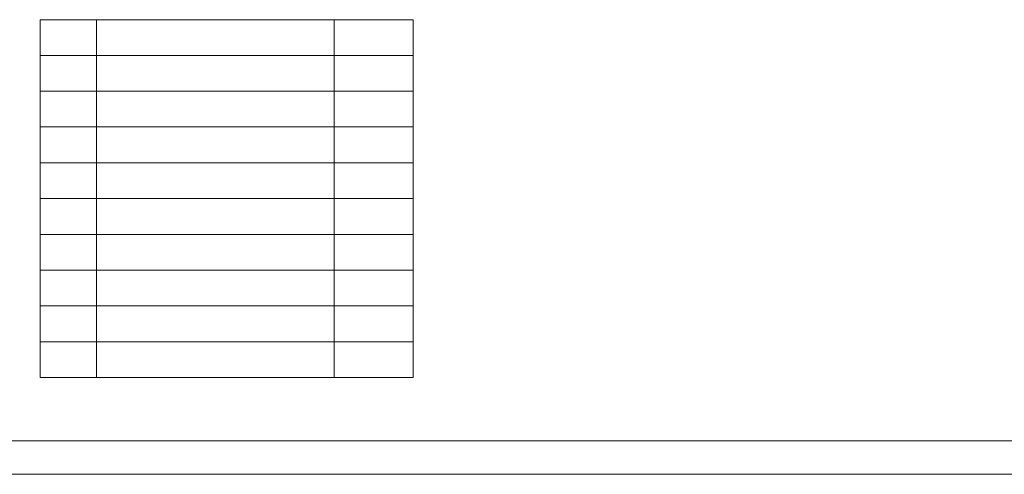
# Model space of a CAD drawing. Header units: centimetres. Extents: x 74437 to 92332, y -37016 to -3432.
# Tile 44 of 68: x 76936 to 78705, y -15796 to -14978. Entities that reach past the tile are written whole.
import ezdxf

# ---------------------------------------------------------------- set-up
doc = ezdxf.new("R2010")
doc.units = ezdxf.units.CM
doc.header["$LTSCALE"] = 0.02
doc.layers.add('02_rzuty_podstawowe linie', color=8, linetype='Continuous', lineweight=13)
doc.layers.add('_pk_tabelka', color=7, linetype='Continuous', lineweight=15)

msp = doc.modelspace()

# ---------------------------------------------------------------- linework, layer by layer
at = {"layer": '02_rzuty_podstawowe linie'}
for points in [[(76972.7, -15557.4), (76972.7, -14978)], [(76972.7, -14978), (77643, -14978)], [(77073.8, -14978), (77073.8, -15557.4)], [(77501, -14978), (77501, -15557.4)], [(77643, -14978), (77643, -15557.4)], [(76972.7, -15042.4), (77643, -15042.4)], [(76972.7, -15106.8), (77643, -15106.8)], [(76972.7, -15171.1), (77643, -15171.1)], [(76972.7, -15171.1), (77643, -15171.1)], [(76972.7, -15235.5), (77643, -15235.5)], [(76972.7, -15299.9), (77643, -15299.9)], [(76972.7, -15364.3), (77643, -15364.3)], [(76972.7, -15428.7), (77643, -15428.7)], [(76972.7, -15493), (77643, -15493)], [(76972.7, -15621.8), (76972.7, -15557.4)], [(76972.7, -15557.4), (77643, -15557.4)], [(76972.7, -15557.4), (77643, -15557.4)], [(77073.8, -15557.4), (77073.8, -15621.8)], [(77501, -15557.4), (77501, -15621.8)], [(77643, -15557.4), (77643, -15621.8)], [(76972.7, -15621.8), (77643, -15621.8)]]:
    msp.add_lwpolyline(points, dxfattribs=at)
at = {"layer": '_pk_tabelka', "color": 7, "ltscale": 3}
for p, q in [((82803.7, -15736), (74703.7, -15736)), ((82863.7, -15796), (74453.7, -15796))]:
    msp.add_line(p, q, dxfattribs=at)

doc.saveas('drawing.dxf')
